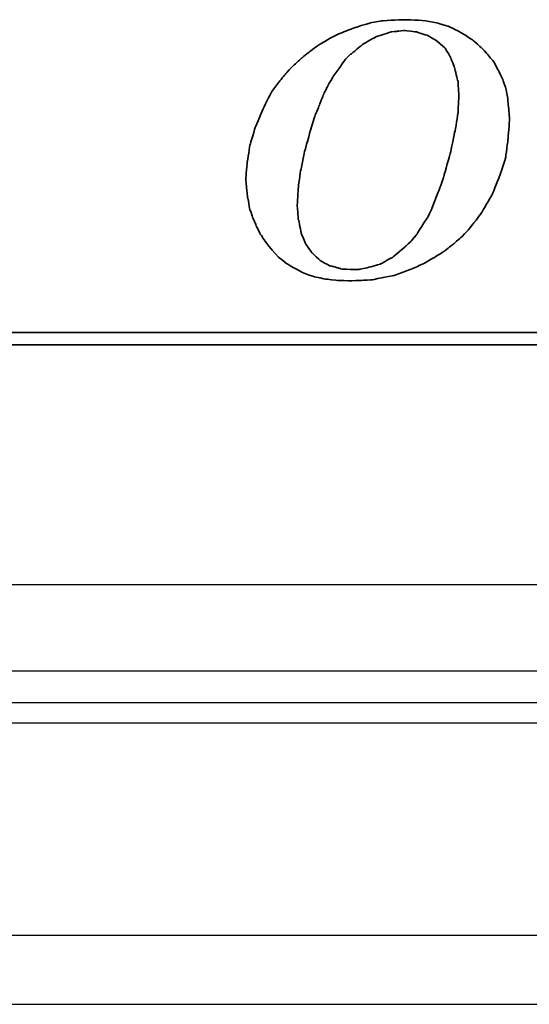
# Model space of a CAD drawing. Header units: millimetres. Extents: x 33 to 346, y 86 to 208.
# Tile 34 of 52: x 267 to 276, y 104 to 121. Entities that reach past the tile are written whole.
import ezdxf

# ---------------------------------------------------------------- set-up
doc = ezdxf.new("R2010")
doc.units = ezdxf.units.MM
for name, color, linetype in [('DIM', 4, 'Continuous'), ('layer 1', 7, 'Continuous'), ('OUT', 3, 'Continuous')]:
    doc.layers.add(name, color=color, linetype=linetype)

# ---------------------------------------------------------------- blocks, each defined once
blk = doc.blocks.new('TBI MOTION logo(完整正式版)')
at = {"layer": 'layer 1', "color": 22, "lineweight": 35}
for points, knots in [([(-11.34375, -6.98375), (-11.34375, -6.98375), (-10.91375, -7.43875), (-10.91375, -7.43875), (-10.91375, -7.43875), (-10.91375, -7.43875), (-10.38625, -7.87125), (-10.38625, -7.87125), (-10.38625, -7.87125), (-10.38625, -7.87125), (-9.81125, -8.20375), (-9.81125, -8.20375), (-9.81125, -8.20375), (-9.81125, -8.20375), (-9.21125, -8.51875), (-9.21125, -8.51875), (-9.21125, -8.51875), (-9.21125, -8.51875), (-8.51625, -8.75875), (-8.51625, -8.75875), (-8.51625, -8.75875), (-8.51625, -8.75875), (-7.77125, -8.90375), (-7.77125, -8.90375), (-7.77125, -8.90375), (-7.77125, -8.90375), (-6.97875, -8.99875), (-6.97875, -8.99875), (-6.97875, -8.99875), (-6.97875, -8.99875), (-6.14125, -9.02375), (-6.14125, -9.02375), (-6.14125, -9.02375), (-6.14125, -9.02375), (-5.37125, -8.99875), (-5.37125, -8.99875), (-5.37125, -8.99875), (-5.37125, -8.99875), (-4.65375, -8.94875), (-4.65375, -8.94875), (-4.65375, -8.94875), (-4.65375, -8.94875), (-3.93375, -8.80625), (-3.93375, -8.80625), (-3.93375, -8.80625), (-3.93375, -8.80625), (-3.21375, -8.66375), (-3.21375, -8.66375), (-3.21375, -8.66375), (-3.21375, -8.66375), (-2.49375, -8.39875), (-2.49375, -8.39875), (-2.49375, -8.39875), (-2.49375, -8.39875), (-1.79875, -8.13375), (-1.79875, -8.13375), (-1.79875, -8.13375), (-1.79875, -8.13375), (-1.17375, -7.84375), (-1.17375, -7.84375), (-1.17375, -7.84375), (-1.17375, -7.84375), (-0.52375, -7.46375), (-0.52375, -7.46375), (-0.52375, -7.46375), (-0.52375, -7.46375), (0.10124, -7.07875), (0.10124, -7.07875), (0.10124, -7.07875), (0.10124, -7.07875), (0.67625, -6.62375), (0.67625, -6.62375), (0.67625, -6.62375), (0.67625, -6.62375), (1.24874, -6.14375), (1.24874, -6.14375), (1.24874, -6.14375), (1.24874, -6.14375), (1.72874, -5.64125), (1.72874, -5.64125), (1.72874, -5.64125), (1.72874, -5.64125), (2.18624, -5.06375), (2.18624, -5.06375), (2.18624, -5.06375), (2.18624, -5.06375), (2.61625, -4.48874), (2.61625, -4.48874), (2.61625, -4.48874), (2.61625, -4.48874), (3.00125, -3.83874), (3.00125, -3.83874), (3.00125, -3.83874), (3.00125, -3.83874), (3.36124, -3.21374), (3.36124, -3.21374), (3.36124, -3.21374), (3.36124, -3.21374), (3.84374, -1.99125), (3.84374, -1.99125), (3.84374, -1.99125), (3.84374, -1.99125), (4.22625, -0.81875), (4.22625, -0.81875), (4.22625, -0.81875), (4.22625, -0.81875), (4.39125, 0.45624), (4.39125, 0.45624), (4.39125, 0.45624), (4.39125, 0.45624), (4.48874, 1.70124), (4.48874, 1.70124), (4.48874, 1.70124), (4.48874, 1.70124), (4.43874, 2.44625), (4.43874, 2.44625), (4.43874, 2.44625), (4.43874, 2.44625), (4.36874, 3.14125), (4.36874, 3.14125), (4.36874, 3.14125), (4.36874, 3.14125), (4.25125, 3.81125), (4.25125, 3.81125), (4.25125, 3.81125), (4.25125, 3.81125), (4.03124, 4.41125), (4.03124, 4.41125), (4.03124, 4.41125), (4.03124, 4.41125), (3.74374, 5.01125), (3.74374, 5.01125), (3.74374, 5.01125), (3.74374, 5.01125), (3.43124, 5.58875), (3.43124, 5.58875), (3.43124, 5.58875), (3.43124, 5.58875), (3.02625, 6.09125), (3.02625, 6.09125), (3.02625, 6.09125), (3.02625, 6.09125), (2.59374, 6.54875), (2.59374, 6.54875), (2.59374, 6.54875), (2.59374, 6.54875), (2.09124, 6.98125), (2.09124, 6.98125), (2.09124, 6.98125), (2.09124, 6.98125), (1.56124, 7.36625), (1.56124, 7.36625), (1.56124, 7.36625), (1.56124, 7.36625), (0.98624, 7.67625), (0.98624, 7.67625), (0.98624, 7.67625), (0.98624, 7.67625), (0.38624, 7.96375), (0.38624, 7.96375), (0.38624, 7.96375), (0.38624, 7.96375), (-0.25875, 8.15625), (-0.25875, 8.15625), (-0.25875, 8.15625), (-0.25875, 8.15625), (-0.98125, 8.30125), (-0.98125, 8.30125), (-0.98125, 8.30125), (-0.98125, 8.30125), (-1.70124, 8.37125), (-1.70124, 8.37125), (-1.70124, 8.37125), (-1.70124, 8.37125), (-2.49375, 8.39624), (-2.49375, 8.39624), (-2.49375, 8.39624), (-2.49375, 8.39624), (-3.28625, 8.37125), (-3.28625, 8.37125), (-3.28625, 8.37125), (-3.28625, 8.37125), (-4.05125, 8.32125), (-4.05125, 8.32125), (-4.05125, 8.32125), (-4.05125, 8.32125), (-4.77375, 8.18125), (-4.77375, 8.18125), (-4.77375, 8.18125), (-4.77375, 8.18125), (-5.51625, 7.96375), (-5.51625, 7.96375), (-5.51625, 7.96375), (-5.51625, 7.96375), (-6.21125, 7.72625), (-6.21125, 7.72625), (-6.21125, 7.72625), (-6.21125, 7.72625), (-6.92875, 7.43625), (-6.92875, 7.43625), (-6.92875, 7.43625), (-6.92875, 7.43625), (-7.57875, 7.10125), (-7.57875, 7.10125), (-7.57875, 7.10125), (-7.57875, 7.10125), (-8.24875, 6.69125), (-8.24875, 6.69125), (-8.24875, 6.69125), (-8.24875, 6.69125), (-8.84875, 6.26125), (-8.84875, 6.26125), (-8.84875, 6.26125), (-8.84875, 6.26125), (-9.42625, 5.78125), (-9.42625, 5.78125), (-9.42625, 5.78125), (-9.42625, 5.78125), (-9.95375, 5.30125), (-9.95375, 5.30125), (-9.95375, 5.30125), (-9.95375, 5.30125), (-10.43375, 4.79624), (-10.43375, 4.79624), (-10.43375, 4.79624), (-10.43375, 4.79624), (-10.88875, 4.22125), (-10.88875, 4.22125), (-10.88875, 4.22125), (-10.88875, 4.22125), (-11.29875, 3.69375), (-11.29875, 3.69375), (-11.29875, 3.69375), (-11.29875, 3.69375), (-11.63375, 3.09125), (-11.63375, 3.09125), (-11.63375, 3.09125), (-11.63375, 3.09125), (-11.91875, 2.49625), (-11.91875, 2.49625), (-11.91875, 2.49625), (-11.91875, 2.49625), (-12.44875, 1.24625), (-12.44875, 1.24625), (-12.44875, 1.24625), (-12.44875, 1.24625), (-12.80875, 0.06874), (-12.80875, 0.06874), (-12.80875, 0.06874), (-12.80875, 0.06874), (-12.99875, -1.07875), (-12.99875, -1.07875), (-12.99875, -1.07875), (-12.99875, -1.07875), (-13.09375, -2.18375), (-13.09375, -2.18375), (-13.09375, -2.18375), (-13.09375, -2.18375), (-13.04875, -2.85375), (-13.04875, -2.85375), (-13.04875, -2.85375), (-13.04875, -2.85375), (-12.97375, -3.50375), (-12.97375, -3.50375), (-12.97375, -3.50375), (-12.97375, -3.50375), (-12.95375, -3.50375), (-12.95375, -3.50375), (-12.95375, -3.50375), (-12.95375, -3.50375), (-12.85375, -4.17375), (-12.85375, -4.17375), (-12.85375, -4.17375), (-12.85375, -4.17375), (-12.63875, -4.77624), (-12.63875, -4.77624), (-12.63875, -4.77624), (-12.63875, -4.77624), (-12.39875, -5.35125), (-12.39875, -5.35125), (-12.39875, -5.35125), (-12.39875, -5.35125), (-12.11375, -5.92875), (-12.11375, -5.92875), (-12.11375, -5.92875), (-12.11375, -5.92875), (-11.75375, -6.45375), (-11.75375, -6.45375), (-11.75375, -6.45375), (-11.75375, -6.45375), (-11.34375, -6.98375), (-11.34375, -6.98375)], [0, 0, 0, 0, 0.01369863, 0.01369863, 0.01369863, 0.01369864, 0.02739726, 0.02739726, 0.02739726, 0.02739727, 0.04109589, 0.04109589, 0.04109589, 0.0410959, 0.05479452, 0.05479452, 0.05479452, 0.05479453, 0.06849315, 0.06849315, 0.06849315, 0.06849316, 0.08219178, 0.08219178, 0.08219178, 0.08219179, 0.09589041, 0.09589041, 0.09589041, 0.09589042, 0.10958904, 0.10958904, 0.10958904, 0.10958905, 0.12328767, 0.12328767, 0.12328767, 0.12328768, 0.1369863, 0.1369863, 0.1369863, 0.13698631, 0.15068493, 0.15068493, 0.15068493, 0.15068494, 0.16438356, 0.16438356, 0.16438356, 0.16438357, 0.17808219, 0.17808219, 0.17808219, 0.1780822, 0.19178082, 0.19178082, 0.19178082, 0.19178083, 0.20547945, 0.20547945, 0.20547945, 0.20547946, 0.21917808, 0.21917808, 0.21917808, 0.21917809, 0.23287671, 0.23287671, 0.23287671, 0.23287672, 0.24657534, 0.24657534, 0.24657534, 0.24657535, 0.26027397, 0.26027397, 0.26027397, 0.26027398, 0.2739726, 0.2739726, 0.2739726, 0.27397261, 0.28767123, 0.28767123, 0.28767123, 0.28767124, 0.30136986, 0.30136986, 0.30136986, 0.30136987, 0.31506849, 0.31506849, 0.31506849, 0.3150685, 0.32876712, 0.32876712, 0.32876712, 0.32876713, 0.34246575, 0.34246575, 0.34246575, 0.34246576, 0.35616438, 0.35616438, 0.35616438, 0.35616439, 0.36986301, 0.36986301, 0.36986301, 0.36986302, 0.38356164, 0.38356164, 0.38356164, 0.38356165, 0.39726027, 0.39726027, 0.39726027, 0.39726028, 0.4109589, 0.4109589, 0.4109589, 0.41095891, 0.42465753, 0.42465753, 0.42465753, 0.42465754, 0.43835616, 0.43835616, 0.43835616, 0.43835617, 0.45205479, 0.45205479, 0.45205479, 0.4520548, 0.46575342, 0.46575342, 0.46575342, 0.46575343, 0.47945205, 0.47945205, 0.47945205, 0.47945206, 0.49315068, 0.49315068, 0.49315068, 0.49315069, 0.50684932, 0.50684932, 0.50684932, 0.50684933, 0.52054795, 0.52054795, 0.52054795, 0.52054796, 0.53424658, 0.53424658, 0.53424658, 0.53424659, 0.54794521, 0.54794521, 0.54794521, 0.54794522, 0.56164384, 0.56164384, 0.56164384, 0.56164385, 0.57534247, 0.57534247, 0.57534247, 0.57534248, 0.5890411, 0.5890411, 0.5890411, 0.58904111, 0.60273973, 0.60273973, 0.60273973, 0.60273974, 0.61643836, 0.61643836, 0.61643836, 0.61643837, 0.63013699, 0.63013699, 0.63013699, 0.630137, 0.64383562, 0.64383562, 0.64383562, 0.64383563, 0.65753425, 0.65753425, 0.65753425, 0.65753426, 0.67123288, 0.67123288, 0.67123288, 0.67123289, 0.68493151, 0.68493151, 0.68493151, 0.68493152, 0.69863014, 0.69863014, 0.69863014, 0.69863015, 0.71232877, 0.71232877, 0.71232877, 0.71232878, 0.7260274, 0.7260274, 0.7260274, 0.72602741, 0.73972603, 0.73972603, 0.73972603, 0.73972604, 0.75342466, 0.75342466, 0.75342466, 0.75342467, 0.76712329, 0.76712329, 0.76712329, 0.7671233, 0.78082192, 0.78082192, 0.78082192, 0.78082193, 0.79452055, 0.79452055, 0.79452055, 0.79452056, 0.80821918, 0.80821918, 0.80821918, 0.80821919, 0.82191781, 0.82191781, 0.82191781, 0.82191782, 0.83561644, 0.83561644, 0.83561644, 0.83561645, 0.84931507, 0.84931507, 0.84931507, 0.84931508, 0.8630137, 0.8630137, 0.8630137, 0.86301371, 0.87671233, 0.87671233, 0.87671233, 0.87671234, 0.89041096, 0.89041096, 0.89041096, 0.89041097, 0.90410959, 0.90410959, 0.90410959, 0.9041096, 0.91780822, 0.91780822, 0.91780822, 0.91780823, 0.93150685, 0.93150685, 0.93150685, 0.93150686, 0.94520548, 0.94520548, 0.94520548, 0.94520549, 0.95890411, 0.95890411, 0.95890411, 0.95890412, 0.97260274, 0.97260274, 0.97260274, 0.97260275, 0.98630137, 0.98630137, 0.98630137, 0.98630138, 1, 1, 1, 1]), ([(-8.77875, 1.03124), (-8.77875, 1.03124), (-8.51625, 1.89625), (-8.51625, 1.89625), (-8.51625, 1.89625), (-8.51625, 1.89625), (-8.20375, 2.66375), (-8.20375, 2.66375), (-8.20375, 2.66375), (-8.20375, 2.66375), (-7.91625, 3.38125), (-7.91625, 3.38125), (-7.91625, 3.38125), (-7.91625, 3.38125), (-7.91625, 3.40624), (-7.91625, 3.40624), (-7.91625, 3.40624), (-7.91625, 3.40624), (-7.57875, 4.07624), (-7.57875, 4.07624), (-7.57875, 4.07624), (-7.57875, 4.07624), (-7.24375, 4.65125), (-7.24375, 4.65125), (-7.24375, 4.65125), (-7.24375, 4.65125), (-7.21875, 4.65125), (-7.21875, 4.65125), (-7.21875, 4.65125), (-7.21875, 4.65125), (-7.21875, 4.67624), (-7.21875, 4.67624), (-7.21875, 4.67624), (-7.21875, 4.67624), (-6.83625, 5.20375), (-6.83625, 5.20375), (-6.83625, 5.20375), (-6.83625, 5.20375), (-6.49875, 5.68625), (-6.49875, 5.68625), (-6.49875, 5.68625), (-6.49875, 5.68625), (-6.49875, 5.70625), (-6.49875, 5.70625), (-6.49875, 5.70625), (-6.49875, 5.70625), (-6.11625, 6.09125), (-6.11625, 6.09125), (-6.11625, 6.09125), (-6.11625, 6.09125), (-6.09125, 6.09125), (-6.09125, 6.09125), (-6.09125, 6.09125), (-6.09125, 6.09125), (-5.27375, 6.76625), (-5.27375, 6.76625), (-5.27375, 6.76625), (-5.27375, 6.76625), (-5.24875, 6.76625), (-5.24875, 6.76625), (-5.24875, 6.76625), (-5.24875, 6.76625), (-5.24875, 6.78625), (-5.24875, 6.78625), (-5.24875, 6.78625), (-5.24875, 6.78625), (-4.38875, 7.26624), (-4.38875, 7.26624), (-4.38875, 7.26624), (-4.38875, 7.26624), (-4.36125, 7.26624), (-4.36125, 7.26624), (-4.36125, 7.26624), (-4.36125, 7.26624), (-3.93375, 7.41125), (-3.93375, 7.41125), (-3.93375, 7.41125), (-3.93375, 7.41125), (-3.47375, 7.55625), (-3.47375, 7.55625), (-3.47375, 7.55625), (-3.47375, 7.55625), (-3.45375, 7.55625), (-3.45375, 7.55625), (-3.45375, 7.55625), (-3.45375, 7.55625), (-3.42875, 7.58124), (-3.42875, 7.58124), (-3.42875, 7.58124), (-3.42875, 7.58124), (-2.97375, 7.62625), (-2.97375, 7.62625), (-2.97375, 7.62625), (-2.97375, 7.62625), (-2.49375, 7.67625), (-2.49375, 7.67625), (-2.49375, 7.67625), (-2.49375, 7.67625), (-2.46875, 7.67625), (-2.46875, 7.67625), (-2.46875, 7.67625), (-2.46875, 7.67625), (-1.70124, 7.58124), (-1.70124, 7.58124), (-1.70124, 7.58124), (-1.70124, 7.58124), (-1.67875, 7.55625), (-1.67875, 7.55625), (-1.67875, 7.55625), (-1.67875, 7.55625), (-1.65375, 7.55625), (-1.65375, 7.55625), (-1.65375, 7.55625), (-1.65375, 7.55625), (-1.03125, 7.36625), (-1.03125, 7.36625), (-1.03125, 7.36625), (-1.03125, 7.36625), (-1.00625, 7.36625), (-1.00625, 7.36625), (-1.00625, 7.36625), (-1.00625, 7.36625), (-0.43124, 7.02624), (-0.43124, 7.02624), (-0.43124, 7.02624), (-0.43124, 7.02624), (-0.40625, 7.00624), (-0.40625, 7.00624), (-0.40625, 7.00624), (-0.40625, 7.00624), (0.12124, 6.57124), (0.12124, 6.57124), (0.12124, 6.57124), (0.12124, 6.57124), (0.14624, 6.54875), (0.14624, 6.54875), (0.14624, 6.54875), (0.14624, 6.54875), (0.17124, 6.52375), (0.17124, 6.52375), (0.17124, 6.52375), (0.17124, 6.52375), (0.55625, 5.89875), (0.55625, 5.89875), (0.55625, 5.89875), (0.55625, 5.89875), (0.55625, 5.87625), (0.55625, 5.87625), (0.55625, 5.87625), (0.55625, 5.87625), (0.84124, 5.15625), (0.84124, 5.15625), (0.84124, 5.15625), (0.84124, 5.15625), (0.84124, 5.13125), (0.84124, 5.13125), (0.84124, 5.13125), (0.84124, 5.13125), (1.03624, 4.31875), (1.03624, 4.31875), (1.03624, 4.31875), (1.03624, 4.31875), (1.05624, 4.31875), (1.05624, 4.31875), (1.05624, 4.31875), (1.05624, 4.31875), (1.05624, 4.29125), (1.05624, 4.29125), (1.05624, 4.29125), (1.05624, 4.29125), (1.10625, 3.33125), (1.10625, 3.33125), (1.10625, 3.33125), (1.10625, 3.33125), (1.10625, 3.30875), (1.10625, 3.30875), (1.10625, 3.30875), (1.10625, 3.30875), (1.05624, 2.20624), (1.05624, 2.20624), (1.05624, 2.20624), (1.05624, 2.20624), (1.05624, 2.18124), (1.05624, 2.18124), (1.05624, 2.18124), (1.05624, 2.18124), (0.86624, 0.93624), (0.86624, 0.93624), (0.86624, 0.93624), (0.86624, 0.93624), (0.84124, 0.93624), (0.84124, 0.93624), (0.84124, 0.93624), (0.84124, 0.93624), (0.55625, -0.45874), (0.55625, -0.45874), (0.55625, -0.45874), (0.55625, -0.45874), (0.12124, -1.99125), (0.12124, -1.99125), (0.12124, -1.99125), (0.12124, -1.99125), (0.12124, -2.01874), (0.12124, -2.01874), (0.12124, -2.01874), (0.12124, -2.01874), (-0.13874, -2.78375), (-0.13874, -2.78375), (-0.13874, -2.78375), (-0.13874, -2.78375), (-0.43124, -3.50375), (-0.43124, -3.50375), (-0.43124, -3.50375), (-0.43124, -3.50375), (-0.69375, -4.19875), (-0.69375, -4.19875), (-0.69375, -4.19875), (-0.69375, -4.19875), (-0.69375, -4.22375), (-0.69375, -4.22375), (-0.69375, -4.22375), (-0.69375, -4.22375), (-0.98125, -4.82374), (-0.98125, -4.82374), (-0.98125, -4.82374), (-0.98125, -4.82374), (-1.00625, -4.82374), (-1.00625, -4.82374), (-1.00625, -4.82374), (-1.00625, -4.82374), (-1.33875, -5.35125), (-1.33875, -5.35125), (-1.33875, -5.35125), (-1.33875, -5.35125), (-1.67875, -5.87875), (-1.67875, -5.87875), (-1.67875, -5.87875), (-1.67875, -5.87875), (-1.67875, -5.90375), (-1.67875, -5.90375), (-1.67875, -5.90375), (-1.67875, -5.90375), (-2.05875, -6.35875), (-2.05875, -6.35875), (-2.05875, -6.35875), (-2.05875, -6.35875), (-2.08375, -6.38375), (-2.08375, -6.38375), (-2.08375, -6.38375), (-2.08375, -6.38375), (-2.46875, -6.74375), (-2.46875, -6.74375), (-2.46875, -6.74375), (-2.46875, -6.74375), (-3.25875, -7.41625), (-3.25875, -7.41625), (-3.25875, -7.41625), (-3.25875, -7.41625), (-3.28625, -7.43875), (-3.28625, -7.43875), (-3.28625, -7.43875), (-3.28625, -7.43875), (-4.12375, -7.91875), (-4.12375, -7.91875), (-4.12375, -7.91875), (-4.12375, -7.91875), (-4.14875, -7.91875), (-4.14875, -7.91875), (-4.14875, -7.91875), (-4.14875, -7.91875), (-4.17125, -7.91875), (-4.17125, -7.91875), (-4.17125, -7.91875), (-4.17125, -7.91875), (-5.03375, -8.15875), (-5.03375, -8.15875), (-5.03375, -8.15875), (-5.03375, -8.15875), (-5.51625, -8.25625), (-5.51625, -8.25625), (-5.51625, -8.25625), (-5.51625, -8.25625), (-5.54125, -8.27875), (-5.54125, -8.27875), (-5.54125, -8.27875), (-5.54125, -8.27875), (-5.56375, -8.27875), (-5.56375, -8.27875), (-5.56375, -8.27875), (-5.56375, -8.27875), (-5.99625, -8.27875), (-5.99625, -8.27875), (-5.99625, -8.27875), (-5.99625, -8.27875), (-6.76375, -8.23125), (-6.76375, -8.23125), (-6.76375, -8.23125), (-6.76375, -8.23125), (-6.78875, -8.23125), (-6.78875, -8.23125), (-6.78875, -8.23125), (-6.78875, -8.23125), (-6.78875, -8.20375), (-6.78875, -8.20375), (-6.78875, -8.20375), (-6.78875, -8.20375), (-7.45875, -8.01375), (-7.45875, -8.01375), (-7.45875, -8.01375), (-7.45875, -8.01375), (-7.48375, -8.01375), (-7.48375, -8.01375), (-7.48375, -8.01375), (-7.48375, -8.01375), (-7.50875, -8.01375), (-7.50875, -8.01375), (-7.50875, -8.01375), (-7.50875, -8.01375), (-8.13125, -7.67875), (-8.13125, -7.67875), (-8.13125, -7.67875), (-8.13125, -7.67875), (-8.15625, -7.65375), (-8.15625, -7.65375), (-8.15625, -7.65375), (-8.15625, -7.65375), (-8.65875, -7.17375), (-8.65875, -7.17375), (-8.65875, -7.17375), (-8.65875, -7.17375), (-8.68375, -7.14875), (-8.68375, -7.14875), (-8.68375, -7.14875), (-8.68375, -7.14875), (-9.08875, -6.57375), (-9.08875, -6.57375), (-9.08875, -6.57375), (-9.08875, -6.57375), (-9.11375, -6.54875), (-9.11375, -6.54875), (-9.11375, -6.54875), (-9.11375, -6.54875), (-9.11375, -6.52875), (-9.11375, -6.52875), (-9.11375, -6.52875), (-9.11375, -6.52875), (-9.40375, -5.85375), (-9.40375, -5.85375), (-9.40375, -5.85375), (-9.40375, -5.85375), (-9.40375, -5.82875), (-9.40375, -5.82875), (-9.40375, -5.82875), (-9.40375, -5.82875), (-9.56875, -4.96875), (-9.56875, -4.96875), (-9.56875, -4.96875), (-9.56875, -4.96875), (-9.59375, -4.94375), (-9.59375, -4.94375), (-9.59375, -4.94375), (-9.59375, -4.94375), (-9.66375, -4.03375), (-9.66375, -4.03375), (-9.66375, -4.03375), (-9.66375, -4.03375), (-9.66375, -4.00875), (-9.66375, -4.00875), (-9.66375, -4.00875), (-9.66375, -4.00875), (-9.59375, -2.85375), (-9.59375, -2.85375), (-9.59375, -2.85375), (-9.59375, -2.85375), (-9.45125, -1.65875), (-9.45125, -1.65875), (-9.45125, -1.65875), (-9.45125, -1.65875), (-9.42625, -1.63375), (-9.42625, -1.63375), (-9.42625, -1.63375), (-9.42625, -1.63375), (-9.16125, -0.33875), (-9.16125, -0.33875), (-9.16125, -0.33875), (-9.16125, -0.33875), (-8.77875, 1.00624), (-8.77875, 1.00624), (-8.77875, 1.00624), (-8.77875, 1.00624), (-8.77875, 1.03124), (-8.77875, 1.03124)], [0, 0, 0, 0, 0.01020408, 0.01020408, 0.01020408, 0.01020409, 0.02040816, 0.02040816, 0.02040816, 0.02040817, 0.03061224, 0.03061224, 0.03061224, 0.03061225, 0.04081633, 0.04081633, 0.04081633, 0.04081634, 0.05102041, 0.05102041, 0.05102041, 0.05102042, 0.06122449, 0.06122449, 0.06122449, 0.0612245, 0.07142857, 0.07142857, 0.07142857, 0.07142858, 0.08163265, 0.08163265, 0.08163265, 0.08163266, 0.09183673, 0.09183673, 0.09183673, 0.09183674, 0.10204082, 0.10204082, 0.10204082, 0.10204083, 0.1122449, 0.1122449, 0.1122449, 0.11224491, 0.12244898, 0.12244898, 0.12244898, 0.12244899, 0.13265306, 0.13265306, 0.13265306, 0.13265307, 0.14285714, 0.14285714, 0.14285714, 0.14285715, 0.15306122, 0.15306122, 0.15306122, 0.15306123, 0.16326531, 0.16326531, 0.16326531, 0.16326532, 0.17346939, 0.17346939, 0.17346939, 0.1734694, 0.18367347, 0.18367347, 0.18367347, 0.18367348, 0.19387755, 0.19387755, 0.19387755, 0.19387756, 0.20408163, 0.20408163, 0.20408163, 0.20408164, 0.21428571, 0.21428571, 0.21428571, 0.21428572, 0.2244898, 0.2244898, 0.2244898, 0.22448981, 0.23469388, 0.23469388, 0.23469388, 0.23469389, 0.24489796, 0.24489796, 0.24489796, 0.24489797, 0.25510204, 0.25510204, 0.25510204, 0.25510205, 0.26530612, 0.26530612, 0.26530612, 0.26530613, 0.2755102, 0.2755102, 0.2755102, 0.27551021, 0.28571429, 0.28571429, 0.28571429, 0.2857143, 0.29591837, 0.29591837, 0.29591837, 0.29591838, 0.30612245, 0.30612245, 0.30612245, 0.30612246, 0.31632653, 0.31632653, 0.31632653, 0.31632654, 0.32653061, 0.32653061, 0.32653061, 0.32653062, 0.33673469, 0.33673469, 0.33673469, 0.3367347, 0.34693878, 0.34693878, 0.34693878, 0.34693879, 0.35714286, 0.35714286, 0.35714286, 0.35714287, 0.36734694, 0.36734694, 0.36734694, 0.36734695, 0.37755102, 0.37755102, 0.37755102, 0.37755103, 0.3877551, 0.3877551, 0.3877551, 0.38775511, 0.39795918, 0.39795918, 0.39795918, 0.39795919, 0.40816327, 0.40816327, 0.40816327, 0.40816328, 0.41836735, 0.41836735, 0.41836735, 0.41836736, 0.42857143, 0.42857143, 0.42857143, 0.42857144, 0.43877551, 0.43877551, 0.43877551, 0.43877552, 0.44897959, 0.44897959, 0.44897959, 0.4489796, 0.45918367, 0.45918367, 0.45918367, 0.45918368, 0.46938776, 0.46938776, 0.46938776, 0.46938777, 0.47959184, 0.47959184, 0.47959184, 0.47959185, 0.48979592, 0.48979592, 0.48979592, 0.48979593, 0.5, 0.5, 0.5, 0.50000001, 0.51020408, 0.51020408, 0.51020408, 0.51020409, 0.52040816, 0.52040816, 0.52040816, 0.52040817, 0.53061224, 0.53061224, 0.53061224, 0.53061225, 0.54081633, 0.54081633, 0.54081633, 0.54081634, 0.55102041, 0.55102041, 0.55102041, 0.55102042, 0.56122449, 0.56122449, 0.56122449, 0.5612245, 0.57142857, 0.57142857, 0.57142857, 0.57142858, 0.58163265, 0.58163265, 0.58163265, 0.58163266, 0.59183673, 0.59183673, 0.59183673, 0.59183674, 0.60204082, 0.60204082, 0.60204082, 0.60204083, 0.6122449, 0.6122449, 0.6122449, 0.61224491, 0.62244898, 0.62244898, 0.62244898, 0.62244899, 0.63265306, 0.63265306, 0.63265306, 0.63265307, 0.64285714, 0.64285714, 0.64285714, 0.64285715, 0.65306122, 0.65306122, 0.65306122, 0.65306123, 0.66326531, 0.66326531, 0.66326531, 0.66326532, 0.67346939, 0.67346939, 0.67346939, 0.6734694, 0.68367347, 0.68367347, 0.68367347, 0.68367348, 0.69387755, 0.69387755, 0.69387755, 0.69387756, 0.70408163, 0.70408163, 0.70408163, 0.70408164, 0.71428571, 0.71428571, 0.71428571, 0.71428572, 0.7244898, 0.7244898, 0.7244898, 0.72448981, 0.73469388, 0.73469388, 0.73469388, 0.73469389, 0.74489796, 0.74489796, 0.74489796, 0.74489797, 0.75510204, 0.75510204, 0.75510204, 0.75510205, 0.76530612, 0.76530612, 0.76530612, 0.76530613, 0.7755102, 0.7755102, 0.7755102, 0.77551021, 0.78571429, 0.78571429, 0.78571429, 0.7857143, 0.79591837, 0.79591837, 0.79591837, 0.79591838, 0.80612245, 0.80612245, 0.80612245, 0.80612246, 0.81632653, 0.81632653, 0.81632653, 0.81632654, 0.82653061, 0.82653061, 0.82653061, 0.82653062, 0.83673469, 0.83673469, 0.83673469, 0.8367347, 0.84693878, 0.84693878, 0.84693878, 0.84693879, 0.85714286, 0.85714286, 0.85714286, 0.85714287, 0.86734694, 0.86734694, 0.86734694, 0.86734695, 0.87755102, 0.87755102, 0.87755102, 0.87755103, 0.8877551, 0.8877551, 0.8877551, 0.88775511, 0.89795918, 0.89795918, 0.89795918, 0.89795919, 0.90816327, 0.90816327, 0.90816327, 0.90816328, 0.91836735, 0.91836735, 0.91836735, 0.91836736, 0.92857143, 0.92857143, 0.92857143, 0.92857144, 0.93877551, 0.93877551, 0.93877551, 0.93877552, 0.94897959, 0.94897959, 0.94897959, 0.9489796, 0.95918367, 0.95918367, 0.95918367, 0.95918368, 0.96938776, 0.96938776, 0.96938776, 0.96938777, 0.97959184, 0.97959184, 0.97959184, 0.97959185, 0.98979592, 0.98979592, 0.98979592, 0.98979593, 1, 1, 1, 1]), ([(75.90875, -9.47875), (75.90875, -9.47875), (75.90875, -12.28625), (75.90875, -12.28625), (75.90875, -12.28625), (75.90875, -12.28625), (75.90875, -12.47875), (75.90875, -12.47875), (75.90875, -12.47875), (75.90875, -12.47875), (75.71625, -12.47875), (75.71625, -12.47875), (75.71625, -12.47875), (75.71625, -12.47875), (-88.32875, -12.47875), (-88.32875, -12.47875), (-88.32875, -12.47875), (-88.32875, -12.47875), (-88.32875, -13.29375), (-88.32875, -13.29375), (-88.32875, -13.29375), (-88.32875, -13.29375), (82.89125, -13.29375), (82.89125, -13.29375), (82.89125, -13.29375), (82.89125, -13.29375), (75.90875, -9.47875), (75.90875, -9.47875)], [0, 0, 0, 0, 0.14285714, 0.14285714, 0.14285714, 0.14285715, 0.28571429, 0.28571429, 0.28571429, 0.2857143, 0.42857143, 0.42857143, 0.42857143, 0.42857144, 0.57142857, 0.57142857, 0.57142857, 0.57142858, 0.71428571, 0.71428571, 0.71428571, 0.71428572, 0.85714286, 0.85714286, 0.85714286, 0.85714287, 1, 1, 1, 1])]:
    blk.add_open_spline(points, degree=3, knots=knots, dxfattribs=at)

msp = doc.modelspace()

# ---------------------------------------------------------------- linework, layer by layer
at = {"layer": 'OUT', "color": 0}
for p, q in [((219.073, 111.543), (307.073, 111.543)), ((219.073, 110.043), (307.073, 110.043)), ((185.648, 109.489), (339.073, 109.489)), ((185.593, 109.136), (339.073, 109.136)), ((184.471, 105.443), (339.073, 105.443)), ((148.073, 104.243), (339.073, 104.243))]:
    msp.add_line(p, q, dxfattribs=at)

# ---------------------------------------------------------------- block references
at = {"layer": 'DIM', "color": 7, "xscale": 0.2606204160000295, "yscale": 0.2606204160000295, "zscale": 0.2606204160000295}
msp.add_blockref('TBI MOTION logo(完整正式版)', (274.343, 119.174), dxfattribs=at)

doc.saveas('drawing.dxf')
